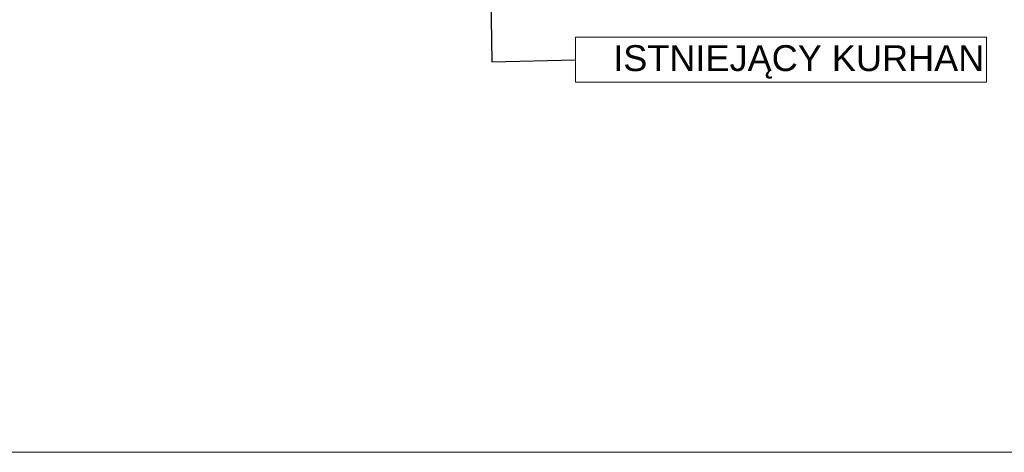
# Model space of a CAD drawing. Header units: millimetres. Extents: x 153785 to 363843, y 18282 to 166787.
# Tile 2 of 67: x 189899 to 227998, y 18282 to 34994. Entities that reach past the tile are written whole.
import ezdxf

# ---------------------------------------------------------------- set-up
doc = ezdxf.new("R2010")
doc.units = ezdxf.units.MM
doc.header["$MEASUREMENT"] = 0
doc.header["$XCLIPFRAME"] = 0
doc.layers.add('_MDCP papierowa', color=7, linetype='Continuous')
doc.layers.add('Opisy - Etykiety_Nr_pióra__1', color=7, linetype='Continuous', lineweight=13)
doc.styles.add('STYL_AUTOMATYCZNY_1', font='arial.ttf')
doc.dimstyles.new('STYL_AUTOMATYCZNY__4', dxfattribs={"dimtxt": 0.18, "dimasz": 912, "dimexe": 0.18, "dimexo": 0.0625, "dimgap": 0, "dimtad": 0, "dimtih": 1, "dimtoh": 1, "dimdec": 4, "dimzin": 0, "dimdsep": 46, "dimcen": 0.09, "dimadec": 0, "dimazin": 0, "dimtfac": 1, "dimtdec": 4, "dimtmove": 0, "dimatfit": 3, "dimldrblk": 'ARROWHEAD_11', "dimfxl": 1, "dimtolj": 1, "dimtzin": 0, "dimarcsym": 0})
picture_1 = doc.add_image_def('image1.jpg', size_in_pixel=(1754, 2481))

# ---------------------------------------------------------------- blocks, each defined once
blk = doc.blocks.new('ARROWHEAD_11')
at = {"color": 0, "linetype": 'Continuous', "lineweight": 0}
blk.add_line((0, 0), (-1, 0), dxfattribs=at)
at = {"color": 0, "linetype": 'Continuous', "lineweight": 0, "const_width": 0.25, "flags": 128}
blk.add_lwpolyline([(-0.125, 0, 1), (0.125, 0, 1)], format="xyb", close=True, dxfattribs=at)

msp = doc.modelspace()

# ---------------------------------------------------------------- pictures from other files: only their frames are drawn
at = {"layer": '_MDCP papierowa', "linetype": 'Continuous', "lineweight": 0}
image = msp.add_image(picture_1, insert=(363843.459, 18281.634), size_in_units=(148505.333, 210058), rotation=90, dxfattribs=at)
image.set_boundary_path([(-0.5, -0.5), (1753.5, 2480.5)])

# ---------------------------------------------------------------- next in the draw order: wipeouts: each hides what was drawn before it
at = {"color": 7, "linetype": 'Continuous', "lineweight": 13, "ltscale": 1101498.604050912}
msp.add_wipeout([(211411.027, 32584.281), (227303.102, 32584.281), (227303.102, 34315.711), (211411.027, 34315.711)], dxfattribs=at).dxf.layer = 'Opisy - Etykiety_Nr_pióra__1'

# ---------------------------------------------------------------- next in the draw order: linework, layer by layer
at = {"layer": 'Opisy - Etykiety_Nr_pióra__1', "color": 7, "linetype": 'Continuous', "lineweight": 13, "flags": 128}
msp.add_lwpolyline([(211411.027, 32584.281), (227303.102, 32584.281), (227303.102, 34315.711), (211411.027, 34315.711), (211411.027, 32584.281)], close=True, dxfattribs=at)

# ---------------------------------------------------------------- next in the draw order: texts
at = {"layer": 'Opisy - Etykiety_Nr_pióra__1', "color": 7, "linetype": 'Continuous', "lineweight": 13, "insert": (227223.102, 33363.166), "char_height": 1000, "attachment_point": 6, "style": 'STYL_AUTOMATYCZNY_1'}
msp.add_mtext('\\A1;{\\pqr;\\fArial|b0|i0|c238|p0;\\W1.000000;ISTNIEJĄCY KURHAN}', dxfattribs=at)

# ---------------------------------------------------------------- next in the draw order: leaders
at = {"layer": 'Opisy - Etykiety_Nr_pióra__1', "color": 7, "linetype": 'Continuous', "lineweight": 13, "annotation_type": 0, "has_hookline": 1, "hookline_direction": 0, "text_width": 14104}
msp.add_leader([(207944.351, 49258.836), (208165.192, 33363.166), (211411.027, 33449.996)], dimstyle='STYL_AUTOMATYCZNY__4', dxfattribs=at)

doc.saveas('drawing.dxf')
